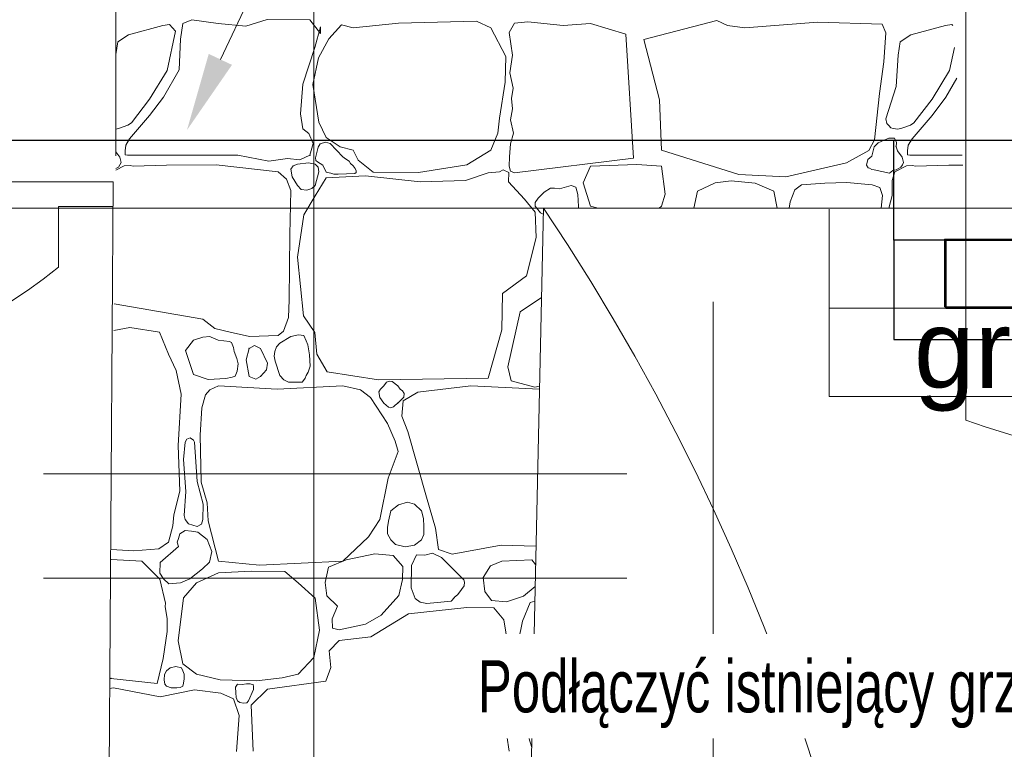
# Model space of a CAD drawing. Header units: millimetres. Extents: x -573548 to 674770, y -210017 to -47794.
# Tile 99 of 234: x 94233 to 96121, y -94996 to -93597. Entities that reach past the tile are written whole.
import ezdxf
from ezdxf import colors
from ezdxf.entities.mleader import LeaderData, LeaderLine
from ezdxf.enums import TextEntityAlignment as Align
from ezdxf.lldxf.tags import DXFTag
from ezdxf.math import Vec2, Vec3

# ---------------------------------------------------------------- set-up
doc = ezdxf.new("R2010")
doc.units = ezdxf.units.MM
doc.layers.add('__S_WM_OPIS', color=151, linetype='Continuous')
for name, color, linetype, lineweight in [('_PG_URZADZENIA ELEKTR', 230, 'Continuous', 35), ('A.02 RZUT PIWNICY_is$0$_HATCH_Nr_pióra__18', 8, 'Continuous', 9), ('A.02 RZUT PIWNICY_is$0$A-WYSOKOSCI_Nr_pióra__7', 8, 'Continuous', 9), ('A.02 RZUT PIWNICY_is$0$detalokna_Nr_pióra__2', 8, 'Continuous', 9), ('A.02 RZUT PIWNICY_is$0$DIM MALY_Nr_pióra__243', 8, 'Continuous', 9), ('A.02 RZUT PIWNICY_is$0$DIM MALY_Nr_pióra__8', 8, 'Continuous', 9), ('A.02 RZUT PIWNICY_is$0$GRZEJNIK_Nr_pióra__1', 8, 'Continuous', 9), ('A.02 RZUT PIWNICY_is$0$opisy inne_Nr_pióra__1', 8, 'Continuous', 9), ('A.02 RZUT PIWNICY_is$0$podciagi_Nr_pióra__1', 8, 'Continuous', 9), ('A.02 RZUT PIWNICY_is$0$strop_Nr_pióra__1', 8, 'Continuous', 9), ('A.02 RZUT PIWNICY_is$0$Structural - Bearing_Nr_pióra__21', 8, 'Continuous', 9), ('A.02 RZUT PIWNICY_is$0$Structural - Grid', 8, 'Continuous', 9), ('A.02 RZUT PIWNICY_is$0$Structural - Grid_Nr_pióra__17', 8, 'Continuous', 9), ('GB - OPISY', 7, 'Continuous', 13), ('IS_Przyłącza_o.p._Powrót', 142, 'DASH', 18)]:
    doc.layers.add(name, color=color, linetype=linetype, lineweight=lineweight)
doc.layers.add('IS_Zasilanie', color=1, linetype='SOLID', lineweight=30, true_color=0xff0000)
doc.styles.add('A.02 RZUT PIWNICY_is$0$STYL_AUTOMATYCZNY_1', font='arial.ttf')
doc.styles.add('JOLA_S', font='romans.shx', dxfattribs={"width": 0.7, "oblique": 15})
doc.styles.add('WĄSKI 2', font='arial.ttf', dxfattribs={"width": 0.7})
tags = doc.linetypes.add('DASH', pattern=[15, 10, -5]).pattern_tags.tags
tags[6:7] = [DXFTag(74, 4), DXFTag(75, 0), DXFTag(340, '0'), DXFTag(46, 0.0), DXFTag(50, 0.0), DXFTag(44, 0.0), DXFTag(45, 0.0)]
tags[4:5] = [DXFTag(74, 4), DXFTag(75, 0), DXFTag(340, '0'), DXFTag(46, 0.0), DXFTag(50, 0.0), DXFTag(44, 0.0), DXFTag(45, 0.0)]
tags = doc.linetypes.add('SOLID', pattern=[10, 10, 0]).pattern_tags.tags
tags[6:7] = [DXFTag(74, 4), DXFTag(75, 0), DXFTag(340, '0'), DXFTag(46, 0.0), DXFTag(50, 0.0), DXFTag(44, 0.0), DXFTag(45, 0.0)]
tags[4:5] = [DXFTag(74, 4), DXFTag(75, 0), DXFTag(340, '0'), DXFTag(46, 0.0), DXFTag(50, 0.0), DXFTag(44, 0.0), DXFTag(45, 0.0)]

# ---------------------------------------------------------------- blocks, each defined once
blk = doc.blocks.new('*X48648')
at = {"layer": 'A.02 RZUT PIWNICY_is$0$_HATCH_Nr_pióra__18'}
for p, q in [((95077.8, -93608.2), (95011.7, -93626)), ((95090.2, -93606.5), (95077.8, -93608.2)), ((95101.9, -93618.9), (95090.2, -93606.5)), ((95115.8, -93604.4), (95111.3, -93634.6)), ((95133.2, -93597.8), (95115.8, -93604.4)), ((95183.5, -93604.4), (95133.2, -93597.8)), ((95236.4, -93609.4), (95183.5, -93604.4)), ((95277.6, -93596.6), (95236.4, -93609.4)), ((95359.4, -93597.8), (95277.6, -93596.6)), ((95379.6, -93623.8), (95359.4, -93597.8)), ((95420, -93606.9), (95396.1, -93634.2)), ((95442.3, -93613.1), (95420, -93606.9)), ((95529.4, -93603.6), (95442.3, -93613.1)), ((95678.9, -93599.9), (95529.4, -93603.6)), ((95706.5, -93613.1), (95678.9, -93599.9)), ((95751.5, -93604), (95741.5, -93621.5)), ((95777.5, -93601.5), (95751.5, -93604)), ((95844.8, -93608.6), (95777.5, -93601.5)), ((95897.7, -93604.4), (95844.8, -93608.6)), ((95965.2, -93624.7), (95897.7, -93604.4)), ((96000, -93635.1), (96139.9, -93598.7)), ((96139.9, -93598.7), (96160.1, -93608.2)), ((96160.1, -93608.2), (96193.4, -93613.1)), ((96193.4, -93613.1), (96333.4, -93602)), ((96333.4, -93602), (96456.8, -93605.7)), ((96456.8, -93605.7), (96463.4, -93622.2)), ((96577.8, -93608.2), (96511.7, -93626)), ((96590.2, -93606.5), (96577.8, -93608.2)), ((96592.2, -93608.6), (96590.2, -93606.5)), ((95011.7, -93626), (94991.1, -93639.9)), ((95085.7, -93694.9), (95101.9, -93618.9)), ((95368.9, -93650.7), (95380, -93610.6)), ((95380, -93610.6), (95379.6, -93623.8)), ((95735, -93667.6), (95706.5, -93613.1)), ((95741.5, -93621.5), (95748.2, -93664.9)), ((95979.6, -93862.4), (95965.2, -93624.7)), ((96463.4, -93622.2), (96459.7, -93677.9)), ((96511.7, -93626), (96491.1, -93639.9)), ((94991.1, -93639.9), (94987.3, -93663.7)), ((95111.3, -93634.6), (95108.8, -93693.2)), ((95396.1, -93634.2), (95376.3, -93670.1)), ((96029.5, -93750.8), (96000, -93635.1)), ((96491.1, -93639.9), (96487, -93665.1)), ((95346.2, -93720.9), (95368.9, -93650.7)), ((95748.2, -93664.9), (95742.7, -93699.1)), ((96487, -93665.1), (96483.7, -93725)), ((96585.7, -93694.9), (96595.2, -93650.3)), ((95376.3, -93670.1), (95365.1, -93721.7)), ((95733.8, -93717.1), (95735, -93667.6)), ((96459.7, -93677.9), (96451.4, -93739)), ((95052.2, -93749.8), (95085.7, -93694.9)), ((95108.8, -93693.2), (95078.7, -93746)), ((95742.7, -93699.1), (95749.4, -93728.3)), ((96552.2, -93749.8), (96585.7, -93694.9)), ((95341.2, -93777.4), (95346.2, -93720.9)), ((95365.1, -93721.7), (95376.7, -93793.9)), ((95723, -93786.1), (95733.8, -93717.1)), ((96599.5, -93709.6), (96578.7, -93746)), ((95749.4, -93728.3), (95746.1, -93748.5)), ((96451.4, -93739), (96442, -93827.4)), ((96483.7, -93725), (96463.7, -93787.3)), ((95017.2, -93794.7), (95052.2, -93749.8)), ((95078.7, -93746), (95052.2, -93780.7)), ((95746.1, -93748.5), (95748, -93768.3)), ((96033.3, -93847.6), (96029.5, -93750.8)), ((96517.2, -93794.7), (96552.2, -93749.8)), ((96578.7, -93746), (96552.2, -93780.7)), ((95345.7, -93806.3), (95341.2, -93777.4)), ((95748, -93768.3), (95744.4, -93789.1)), ((95010.7, -93799.4), (95017.2, -93794.7)), ((95052.2, -93780.7), (95013.9, -93825.3)), ((95376.7, -93793.9), (95390.7, -93822.8)), ((95719.7, -93815), (95723, -93786.1)), ((95744.4, -93789.1), (95750, -93814.4)), ((96463.7, -93787.3), (96465.9, -93796.2)), ((96465.9, -93796.2), (96469.3, -93799.7)), ((96510.7, -93799.4), (96517.2, -93794.7)), ((96552.2, -93780.7), (96513.9, -93825.3)), ((94987.3, -93807.2), (94994.5, -93805.1)), ((94994.5, -93805.1), (95010.7, -93799.4)), ((95357.3, -93815.4), (95345.7, -93806.3)), ((95366, -93834.4), (95357.3, -93815.4)), ((95706.5, -93847.2), (95719.7, -93815)), ((95750, -93814.4), (95744.2, -93835.1)), ((96469.3, -93799.7), (96473, -93804.7)), ((96473, -93804.7), (96477.7, -93805.6)), ((96477.7, -93805.6), (96486.9, -93807.3)), ((96486.9, -93807.3), (96494.5, -93805.1)), ((96494.5, -93805.1), (96510.7, -93799.4)), ((95013.9, -93825.3), (95006.4, -93837.8)), ((95359.4, -93857.1), (95366, -93834.4)), ((95389.4, -93831.7), (95379.3, -93835.2)), ((95398.1, -93834.3), (95389.4, -93831.7)), ((95390.7, -93822.8), (95417.6, -93840.6)), ((95422.4, -93859.9), (95398.1, -93834.3)), ((95744.2, -93835.1), (95742.4, -93860.3)), ((96442, -93827.4), (96430.8, -93848)), ((96448.9, -93833.3), (96441.1, -93840.6)), ((96460.7, -93828), (96448.9, -93833.3)), ((96469.4, -93824.3), (96460.7, -93828)), ((96480.4, -93824.5), (96469.4, -93824.3)), ((96483.9, -93832.6), (96480.4, -93824.5)), ((96483.3, -93840.6), (96483.9, -93832.6)), ((96513.9, -93825.3), (96506.4, -93837.8)), ((94994.9, -93860.4), (94987.3, -93850.2)), ((95005.5, -93848.3), (95005.4, -93856.4)), ((95006.4, -93837.8), (95005.5, -93848.3)), ((95375.6, -93841.4), (95370.4, -93862)), ((95379.3, -93835.2), (95375.6, -93841.4)), ((95417.6, -93840.6), (95442.3, -93847.2)), ((95442.3, -93847.2), (95451.8, -93866.6)), ((95660.3, -93875.7), (95706.5, -93847.2)), ((96181.6, -93894.2), (96033.3, -93847.6)), ((96430.8, -93848), (96388.3, -93871.5)), ((96441.1, -93840.6), (96437, -93858.6)), ((96486.2, -93848.8), (96483.3, -93840.6)), ((96494.9, -93860.4), (96486.2, -93848.8)), ((96505.5, -93848.3), (96505.4, -93856.4)), ((96506.4, -93837.8), (96505.5, -93848.3)), ((94997.4, -93870.7), (94994.9, -93860.4)), ((94995.4, -93875.5), (94997.4, -93870.7)), ((95005.4, -93856.4), (95009.7, -93857.1)), ((95009.7, -93857.1), (95221.1, -93856.7)), ((95221.1, -93856.7), (95280.9, -93868.2)), ((95280.9, -93868.2), (95316.4, -93863.3)), ((95316.4, -93863.3), (95340, -93865.7)), ((95356.8, -93871.8), (95335.8, -93874)), ((95340, -93865.7), (95359.4, -93857.1)), ((95369.3, -93874), (95356.8, -93871.8)), ((95370.4, -93862), (95370.7, -93867.1)), ((95370.7, -93867.1), (95373.9, -93869.9)), ((95373.9, -93869.9), (95384, -93876.1)), ((95427.5, -93863.7), (95422.4, -93859.9)), ((95434.7, -93868.3), (95427.5, -93863.7)), ((95437.2, -93872.9), (95434.7, -93868.3)), ((95442.4, -93877.3), (95437.2, -93872.9)), ((95451.8, -93866.6), (95481.1, -93889.3)), ((95742.4, -93860.3), (95741.5, -93878)), ((95751.5, -93890.9), (95979.6, -93862.4)), ((96388.3, -93871.5), (96272, -93898.6)), ((96429.1, -93865), (96426.8, -93876.1)), ((96437, -93858.6), (96429.1, -93865)), ((96497.4, -93870.7), (96494.9, -93860.4)), ((96495.4, -93875.5), (96497.4, -93870.7)), ((96505.4, -93856.4), (96509.7, -93857.1)), ((96509.7, -93857.1), (96610, -93856.9)), ((95003.5, -93877.4), (94987.3, -93885.6)), ((94987.3, -93882.6), (94992.5, -93879.8)), ((94992.5, -93879.8), (94995.4, -93875.5)), ((95015, -93876.8), (95003.5, -93877.4)), ((95020.5, -93877.7), (95015, -93876.8)), ((95084.4, -93876.1), (95020.5, -93877.7)), ((95179.8, -93875.7), (95084.4, -93876.1)), ((95298.7, -93888.9), (95179.8, -93875.7)), ((95314.6, -93902.9), (95298.7, -93888.9)), ((95327.3, -93877.4), (95322.7, -93884)), ((95322.7, -93884), (95325.6, -93898.2)), ((95335.8, -93874), (95327.3, -93877.4)), ((95375.3, -93879.6), (95369.3, -93874)), ((95369.3, -93915.3), (95376.8, -93888.7)), ((95376.8, -93888.7), (95375.3, -93879.6)), ((95384, -93876.1), (95390.5, -93889.4)), ((95390.5, -93889.4), (95399.8, -93891.4)), ((95399.8, -93891.4), (95405.4, -93893.6)), ((95446.1, -93882.6), (95442.4, -93877.3)), ((95445.9, -93892.2), (95448.3, -93890.3)), ((95448.2, -93887), (95446.1, -93882.6)), ((95448.3, -93890.3), (95448.2, -93887)), ((95481.1, -93889.3), (95567.8, -93890.1)), ((95567.8, -93890.1), (95660.3, -93875.7)), ((95701.2, -93890.5), (95657.8, -93905.4)), ((95722.9, -93889.1), (95701.2, -93890.5)), ((95730.3, -93885.3), (95722.9, -93889.1)), ((95740.9, -93889.8), (95730.3, -93885.3)), ((95740.4, -93908.3), (95740.9, -93889.8)), ((95741.5, -93878), (95744.4, -93887.3)), ((95744.4, -93887.3), (95751.5, -93890.9)), ((95897.7, -93878), (95883.3, -93909.6)), ((95986.6, -93874.6), (95897.7, -93878)), ((96033.9, -93878), (95986.6, -93874.6)), ((96040.6, -93931.7), (96033.9, -93878)), ((96426.8, -93876.1), (96430, -93881.3)), ((96430, -93881.3), (96432.2, -93882)), ((96432.2, -93882), (96436.7, -93884.3)), ((96436.7, -93884.3), (96441.1, -93884.7)), ((96441.1, -93884.7), (96470.8, -93891.3)), ((96470.8, -93891.3), (96477.4, -93886.5)), ((96480.8, -93888.9), (96476.1, -93905.4)), ((96477.4, -93886.5), (96483.3, -93884.7)), ((96503.5, -93877.4), (96480.8, -93888.9)), ((96483.3, -93884.7), (96492.5, -93879.8)), ((96492.5, -93879.8), (96495.4, -93875.5)), ((96515, -93876.8), (96503.5, -93877.4)), ((96520.5, -93877.7), (96515, -93876.8)), ((96584.4, -93876.1), (96520.5, -93877.7)), ((96611.4, -93876), (96584.4, -93876.1)), ((95323.1, -93924.6), (95314.6, -93902.9)), ((95325.6, -93898.2), (95335.8, -93915.3)), ((95390.7, -93900.4), (95369.3, -93934.7)), ((95465.9, -93896.3), (95390.7, -93900.4)), ((95405.4, -93893.6), (95413.6, -93893.1)), ((95413.6, -93893.1), (95445.9, -93892.2)), ((95570.7, -93908.3), (95465.9, -93896.3)), ((95657.8, -93905.4), (95570.7, -93908.3)), ((95770.9, -93940.9), (95740.4, -93908.3)), ((95883.3, -93909.6), (95897.7, -93954.7)), ((96136.7, -93909.7), (96102.8, -93925.6)), ((96167.1, -93906.2), (96136.7, -93909.7)), ((96213.4, -93910.7), (96167.1, -93906.2)), ((96272, -93898.6), (96181.6, -93894.2)), ((96389, -93909.3), (96346.8, -93910.7)), ((96437.7, -93913.7), (96389, -93909.3)), ((96476.1, -93905.4), (96475.6, -93934)), ((95320.9, -94008.7), (95323.1, -93924.6)), ((95335.8, -93915.3), (95342.6, -93923)), ((95342.6, -93923), (95353.4, -93924.1)), ((95353.4, -93924.1), (95363.5, -93920.9)), ((95363.5, -93920.9), (95369.3, -93915.3)), ((95808.5, -93928), (95797.3, -93939.2)), ((95820.6, -93920.3), (95808.5, -93928)), ((95828.4, -93920.2), (95820.6, -93920.3)), ((95837.8, -93921.1), (95828.4, -93920.2)), ((95860.2, -93915.3), (95837.8, -93921.1)), ((95869.5, -93918.4), (95860.2, -93915.3)), ((95873.2, -93932.3), (95869.5, -93918.4)), ((96102.8, -93925.6), (96095.8, -93958.2)), ((96249, -93925.6), (96213.4, -93910.7)), ((96255.4, -93958.2), (96249, -93925.6)), ((96289.5, -93923.5), (96280.3, -93946.2)), ((96301.9, -93913.7), (96289.5, -93923.5)), ((96346.8, -93910.7), (96301.9, -93913.7)), ((96452.2, -93919.1), (96437.7, -93913.7)), ((96457.4, -93934.5), (96452.2, -93919.1)), ((95369.3, -93934.7), (95347.8, -93971)), ((95791.6, -93966.1), (95770.9, -93940.9)), ((95797.3, -93939.2), (95791.5, -93947.8)), ((95791.5, -93947.8), (95791.6, -93954.7)), ((95874.7, -93955), (95873.2, -93932.3)), ((96033.9, -93954.7), (96040.6, -93931.7)), ((96280.3, -93946.2), (96278.2, -93958.2)), ((96454.7, -93958.2), (96457.4, -93934.5)), ((96475.6, -93934), (96469.4, -93958.2)), ((95791.6, -93954.7), (95801.4, -93967.4)), ((95793.2, -94014.4), (95791.6, -93966.1)), ((95874.5, -93958.2), (95874.7, -93955)), ((95897.7, -93954.7), (95912.4, -93958.2)), ((96029.2, -93958.2), (96033.9, -93954.7)), ((95347.8, -93971), (95335.8, -94052.3)), ((95801.4, -93967.4), (95807, -93970.2)), ((95319.6, -94134.3), (95320.9, -94008.7)), ((95774.6, -94088.2), (95793.2, -94014.4)), ((95335.8, -94052.3), (95347.4, -94165)), ((95728.8, -94122.1), (95774.6, -94088.2)), ((95318.8, -94167.9), (95319.6, -94134.3)), ((95727.2, -94191.9), (95728.8, -94122.1)), ((95803.4, -94129.9), (95762.7, -94157.2)), ((94984.4, -94142.1), (95154.2, -94171)), ((95154.2, -94171), (95177.1, -94189.2)), ((95308.8, -94194.1), (95318.8, -94167.9)), ((95347.4, -94165), (95368.9, -94196.8)), ((95762.7, -94157.2), (95739.1, -94262.4)), ((95014.3, -94187.3), (94983.8, -94193)), ((95071.2, -94196.4), (95014.3, -94187.3)), ((95177.1, -94189.2), (95206.8, -94196.1)), ((95701.2, -94284.3), (95727.2, -94191.9)), ((95088.2, -94238.5), (95071.2, -94196.4)), ((95136.5, -94211.7), (95121.2, -94231.1)), ((95154.1, -94205.6), (95136.5, -94211.7)), ((95167.4, -94204.7), (95154.1, -94205.6)), ((95170.3, -94206), (95167.4, -94204.7)), ((95183.5, -94211.7), (95170.3, -94206)), ((95205.1, -94214.2), (95183.5, -94211.7)), ((95206.8, -94196.1), (95243.5, -94204.4)), ((95243.5, -94204.4), (95298.7, -94202.6)), ((95298.7, -94202.6), (95308.8, -94194.1)), ((95323.2, -94204.6), (95302, -94217)), ((95337.8, -94201.3), (95323.2, -94204.6)), ((95348.1, -94202.8), (95337.8, -94201.3)), ((95352.3, -94212.9), (95348.1, -94202.8)), ((95368.9, -94196.8), (95373, -94238.5)), ((95121.2, -94231.1), (95136.5, -94277.3)), ((95209.1, -94216.2), (95205.1, -94214.2)), ((95213, -94225.3), (95209.1, -94216.2)), ((95214.5, -94233.1), (95213, -94225.3)), ((95243, -94227.4), (95237.6, -94249.2)), ((95253.1, -94222), (95243, -94227.4)), ((95264.8, -94227.4), (95253.1, -94222)), ((95278, -94255.4), (95264.8, -94227.4)), ((95295.2, -94224.1), (95292.6, -94233.1)), ((95302, -94217), (95295.2, -94224.1)), ((95355.3, -94220.6), (95352.3, -94212.9)), ((95358.8, -94239.5), (95355.3, -94220.6)), ((95103.4, -94269.5), (95088.2, -94238.5)), ((95219.7, -94246.6), (95214.5, -94233.1)), ((95222.3, -94256.7), (95219.7, -94246.6)), ((95237.6, -94249.2), (95243, -94281)), ((95292.6, -94233.1), (95291.3, -94241.9)), ((95291.3, -94241.9), (95292.9, -94251.7)), ((95359.8, -94261.6), (95358.8, -94239.5)), ((95373, -94238.5), (95392.4, -94272.4)), ((95220.1, -94270.7), (95222.3, -94256.7)), ((95264.8, -94281), (95276, -94268.6)), ((95276, -94268.6), (95278, -94255.4)), ((95292.9, -94251.7), (95302, -94279)), ((95356, -94272.6), (95359.8, -94261.6)), ((95739.1, -94262.4), (95745.3, -94289.3)), ((95112.9, -94314.9), (95103.4, -94269.5)), ((95136.5, -94277.3), (95164.5, -94286.8)), ((95164.5, -94286.8), (95198.4, -94284.7)), ((95198.4, -94284.7), (95210.3, -94282.6)), ((95210.3, -94282.6), (95216.1, -94280.4)), ((95216.1, -94280.4), (95217.8, -94277.3)), ((95217.8, -94277.3), (95220.1, -94270.7)), ((95243, -94281), (95256, -94286.5)), ((95256, -94286.5), (95264.8, -94281)), ((95302, -94279), (95309.7, -94287.3)), ((95309.7, -94287.3), (95318.4, -94292)), ((95347.3, -94288.5), (95350.3, -94284.5)), ((95350.3, -94284.5), (95352.3, -94279)), ((95352.3, -94279), (95356, -94272.6)), ((95392.4, -94272.4), (95491, -94287.6)), ((95491, -94287.6), (95701.2, -94284.3)), ((95167.8, -94306.6), (95159.2, -94316.5)), ((95184.3, -94299.2), (95167.8, -94306.6)), ((95296.6, -94305.4), (95184.3, -94299.2)), ((95422.4, -94299.2), (95296.6, -94305.4)), ((95318.4, -94292), (95330.8, -94292.1)), ((95330.8, -94292.1), (95344.5, -94291.8)), ((95344.5, -94291.8), (95347.3, -94288.5)), ((95456.8, -94306.6), (95422.4, -94299.2)), ((95475.8, -94321.5), (95456.8, -94306.6)), ((95495, -94305.3), (95491.5, -94310.7)), ((95501, -94299.2), (95495, -94305.3)), ((95506.5, -94292.1), (95501, -94299.2)), ((95511.8, -94289.9), (95506.5, -94292.1)), ((95517.1, -94290.9), (95511.8, -94289.9)), ((95527.8, -94299.2), (95517.1, -94290.9)), ((95532.4, -94305.7), (95527.8, -94299.2)), ((95537.3, -94308.3), (95532.4, -94305.7)), ((95668.1, -94299.2), (95566.2, -94311.2)), ((95799.4, -94305.7), (95668.1, -94299.2)), ((95745.3, -94289.3), (95790.7, -94301.7)), ((95790.7, -94301.7), (95799.5, -94299.9)), ((95106.7, -94413.5), (95112.9, -94314.9)), ((95159.2, -94316.5), (95152.1, -94341.3)), ((95508.4, -94371.4), (95475.8, -94321.5)), ((95491.5, -94310.7), (95493.3, -94321.1)), ((95493.3, -94321.1), (95501, -94332.2)), ((95527.8, -94332.2), (95539.6, -94320.7)), ((95540.4, -94313.6), (95537.3, -94308.3)), ((95566.2, -94311.2), (95538.5, -94327.7)), ((95539.6, -94320.7), (95540.4, -94313.6)), ((95152.1, -94341.3), (95149.3, -94393.3)), ((95501, -94332.2), (95510.3, -94339.6)), ((95510.3, -94339.6), (95515, -94341)), ((95515, -94341), (95519.9, -94339.5)), ((95519.9, -94339.5), (95523.3, -94336)), ((95523.3, -94336), (95527.8, -94332.2)), ((95538.5, -94327.7), (95535.6, -94357)), ((95535.6, -94357), (95547.4, -94386.3)), ((95522.8, -94405.3), (95508.4, -94371.4)), ((95123.5, -94401.1), (95120.4, -94407)), ((95130.1, -94398.7), (95123.5, -94401.1)), ((95136.4, -94402.9), (95130.1, -94398.7)), ((95149.3, -94393.3), (95151.3, -94483.7)), ((95547.4, -94386.3), (95583.1, -94512.6)), ((95110, -94501), (95106.7, -94413.5)), ((95120.4, -94407), (95117.3, -94440.5)), ((95138.1, -94407), (95136.4, -94402.9)), ((95143.4, -94482.6), (95138.1, -94407)), ((95528.6, -94425.1), (95522.8, -94405.3)), ((95509.6, -94475.9), (95528.6, -94425.1)), ((95117.3, -94440.5), (95121.9, -94501.4)), ((95493.9, -94555.1), (95509.6, -94475.9)), ((95154.7, -94526.1), (95143.4, -94482.6)), ((95151.3, -94483.7), (95162.5, -94523.3)), ((95098.9, -94546), (95110, -94501)), ((95121.9, -94501.4), (95118.3, -94547.4)), ((95583.1, -94512.6), (95600.4, -94572)), ((95154.5, -94555.1), (95154.7, -94526.1)), ((95162.5, -94523.3), (95164.5, -94557.6)), ((95529.4, -94526.8), (95514.8, -94538.7)), ((95546.4, -94521.9), (95529.4, -94526.8)), ((95560.2, -94526), (95546.4, -94521.9)), ((95573.5, -94538.7), (95560.2, -94526)), ((95096.8, -94567.5), (95098.9, -94546)), ((95118.3, -94547.4), (95120.4, -94555.1)), ((95514.8, -94538.7), (95510.1, -94558.2)), ((95577.3, -94553), (95573.5, -94538.7)), ((95088.2, -94598.5), (95096.8, -94567.5)), ((95120.4, -94555.1), (95126.5, -94563.7)), ((95126.5, -94563.7), (95143.1, -94568.8)), ((95143.1, -94568.8), (95151.6, -94564.4)), ((95151.6, -94564.4), (95154.5, -94555.1)), ((95164.5, -94557.6), (95184.3, -94634.8)), ((95471.6, -94588.6), (95493.9, -94555.1)), ((95508.2, -94570.3), (95508, -94582.7)), ((95510.1, -94558.2), (95508.2, -94570.3)), ((95577.8, -94568.7), (95577.3, -94553)), ((95577.9, -94583.7), (95577.8, -94568.7)), ((95110.3, -94582.9), (95107.3, -94591.9)), ((95120.4, -94576.3), (95110.3, -94582.9)), ((95132.7, -94577.8), (95120.4, -94576.3)), ((95144.4, -94579.7), (95132.7, -94577.8)), ((95162.8, -94593.5), (95144.4, -94579.7)), ((95422.4, -94634.8), (95471.6, -94588.6)), ((95508, -94582.7), (95514.8, -94593.9)), ((95573.5, -94593.9), (95577.9, -94583.7)), ((95600.4, -94572), (95606.2, -94612.9)), ((95070, -94611.3), (95088.2, -94598.5)), ((95107.3, -94607.2), (95072.7, -94637.9)), ((95107.3, -94591.9), (95105, -94598.9)), ((95105, -94598.9), (95107.3, -94607.2)), ((95171.7, -94616.8), (95162.8, -94593.5)), ((95514.8, -94593.9), (95523.5, -94603.3)), ((95523.5, -94603.3), (95542.1, -94607.9)), ((95542.1, -94607.9), (95559.8, -94604.5)), ((95559.8, -94604.5), (95573.5, -94593.9)), ((95632.2, -94621.6), (95726.3, -94604.2)), ((95726.3, -94604.2), (95792.6, -94606.6)), ((94978.6, -94612.4), (95022.1, -94615)), ((95022.1, -94615), (95070, -94611.3)), ((95167, -94637), (95171.7, -94616.8)), ((95484, -94621.2), (95429.1, -94632.7)), ((95519.1, -94624.1), (95484, -94621.2)), ((95537.7, -94645.5), (95519.1, -94624.1)), ((95563.7, -94622.8), (95554.4, -94643.5)), ((95579.9, -94623.4), (95563.7, -94622.8)), ((95594.3, -94619.7), (95579.9, -94623.4)), ((95611.6, -94628.2), (95594.3, -94619.7)), ((95606.2, -94612.9), (95632.2, -94621.6)), ((94978.4, -94632.1), (95037, -94634.8)), ((95037, -94634.8), (95071.9, -94669.8)), ((95072.7, -94637.9), (95071.7, -94658.2)), ((95153.7, -94650), (95167, -94637)), ((95184.3, -94634.8), (95263.2, -94643)), ((95263.2, -94643), (95422.4, -94634.8)), ((95394.9, -94646.4), (95388.6, -94676.2)), ((95429.1, -94632.7), (95394.9, -94646.4)), ((95537.3, -94670.3), (95537.7, -94645.5)), ((95554.4, -94643.5), (95553.8, -94686)), ((95654.5, -94671.1), (95611.6, -94628.2)), ((95705.7, -94644.3), (95691.9, -94666.6)), ((95727.2, -94635.2), (95705.7, -94644.3)), ((95785, -94632.7), (95727.2, -94635.2)), ((95791.8, -94641.6), (95785, -94632.7)), ((95071.7, -94658.2), (95078.8, -94669.2)), ((95129.3, -94668.8), (95153.7, -94650)), ((95184.3, -94657.5), (95142.2, -94676.9)), ((95247.1, -94654.2), (95184.3, -94657.5)), ((95311.5, -94654.6), (95247.1, -94654.2)), ((95337.1, -94676.9), (95311.5, -94654.6)), ((95071.9, -94669.8), (95082.6, -94715.5)), ((95078.8, -94669.2), (95088.8, -94678.7)), ((95088.8, -94678.7), (95111.7, -94676.9)), ((95111.7, -94676.9), (95129.3, -94668.8)), ((95142.2, -94676.9), (95117.1, -94705.4)), ((95369.3, -94705.8), (95337.1, -94676.9)), ((95388.6, -94676.2), (95392, -94701.3)), ((95530.1, -94701), (95537.3, -94670.3)), ((95650.3, -94689.5), (95655.1, -94682.5)), ((95656.1, -94675.5), (95654.5, -94671.1)), ((95655.1, -94682.5), (95656.1, -94675.5)), ((95691.9, -94666.6), (95694.6, -94693.4)), ((95768.9, -94702.1), (95791.5, -94683.9)), ((95392, -94701.3), (95412.6, -94721.5)), ((95496, -94738.8), (95530.1, -94701)), ((95553.8, -94686), (95561.3, -94706.8)), ((95636.4, -94705), (95643.4, -94698.7)), ((95643.4, -94698.7), (95650.3, -94689.5)), ((95694.6, -94693.4), (95707.8, -94710.3)), ((95736.2, -94713.2), (95768.9, -94702.1)), ((95082.6, -94715.5), (95081.8, -94721.8)), ((95081.8, -94721.8), (95085.8, -94745.3)), ((95117.1, -94705.4), (95107.1, -94787.5)), ((95377.9, -94767.3), (95369.3, -94705.8)), ((95412.6, -94721.5), (95402.3, -94745.8)), ((95561.3, -94706.8), (95570.9, -94713.8)), ((95570.9, -94713.8), (95583.9, -94716.1)), ((95583.9, -94716.1), (95630.2, -94711.7)), ((95630.2, -94711.7), (95636.5, -94704.7)), ((95707.8, -94710.3), (95736.2, -94713.2)), ((95782, -94714.3), (95766.9, -94750.2)), ((95790.9, -94711.7), (95782, -94714.3)), ((95466.3, -94755.7), (95496, -94738.8)), ((95548.4, -94736.3), (95476.2, -94780.1)), ((95660.7, -94724), (95548.4, -94736.3)), ((95712.3, -94724.8), (95660.7, -94724)), ((95731.3, -94747.8), (95712.3, -94724.8)), ((95085.8, -94745.3), (95086.1, -94770)), ((95402.3, -94745.8), (95402.7, -94763.2)), ((95415.9, -94766.9), (95466.3, -94755.7)), ((95747.4, -94846.1), (95731.3, -94747.8)), ((95766.9, -94750.2), (95759.4, -94787.8)), ((95086.1, -94770), (95078.5, -94821.5)), ((95366.8, -94819.7), (95377.9, -94767.3)), ((95402.7, -94763.2), (95415.9, -94766.9)), ((95107.1, -94787.5), (95115.8, -94831.7)), ((95415.9, -94787.1), (95396.5, -94806.9)), ((95476.2, -94780.1), (95415.9, -94787.1)), ((95759.4, -94787.8), (95765.9, -94845.9)), ((95396.5, -94806.9), (95399.4, -94839.1)), ((95078.5, -94821.5), (95066.5, -94869.8)), ((95115.8, -94831.7), (95142.2, -94851.9)), ((95337.1, -94851.9), (95366.8, -94819.7)), ((95081, -94852.2), (95080.2, -94862.7)), ((95084.9, -94845.3), (95081, -94852.2)), ((95091.4, -94839.3), (95084.9, -94845.3)), ((95102.5, -94836.8), (95091.4, -94839.3)), ((95113.6, -94839.4), (95102.5, -94836.8)), ((95115.8, -94845.3), (95113.6, -94839.4)), ((95118.4, -94851.7), (95115.8, -94845.3)), ((95118.7, -94860.5), (95118.4, -94851.7)), ((95142.2, -94851.9), (95187.2, -94862.7)), ((95306.1, -94858.9), (95337.1, -94851.9)), ((95399.4, -94839.1), (95389.9, -94865.1)), ((95732.9, -94940.3), (95747.4, -94846.1)), ((95765.9, -94845.9), (95764.3, -94926.6)), ((94978.2, -94859.7), (94975.6, -94859.9)), ((95066.5, -94869.8), (94978.2, -94859.7)), ((95080.2, -94862.7), (95081.7, -94870.9)), ((95081.7, -94870.9), (95084.9, -94874.6)), ((95115.8, -94874.6), (95117.4, -94869.1)), ((95117.4, -94869.1), (95118.7, -94860.5)), ((95187.2, -94862.7), (95257, -94864.7)), ((95220.8, -94870.9), (95216.9, -94876.7)), ((95229.7, -94871.6), (95220.8, -94870.9)), ((95238.1, -94869.9), (95229.7, -94871.6)), ((95245, -94870.1), (95238.1, -94869.9)), ((95247.1, -94870.9), (95245, -94870.1)), ((95250.5, -94871.4), (95247.1, -94870.9)), ((95251.5, -94875.5), (95250.5, -94871.4)), ((95257, -94864.7), (95306.1, -94858.9)), ((95389.9, -94865.1), (95278.5, -94880.4)), ((94975.5, -94879.2), (94983.3, -94877.9)), ((94983.3, -94877.9), (95072.5, -94895.3)), ((95072.5, -94895.3), (95138.1, -94881.6)), ((95084.9, -94874.6), (95093.7, -94877.6)), ((95093.7, -94877.6), (95104.2, -94877.8)), ((95104.2, -94877.8), (95111, -94877.1)), ((95111, -94877.1), (95115.8, -94874.6)), ((95138.1, -94881.6), (95188.9, -94887.8)), ((95188.9, -94887.8), (95213.2, -94899)), ((95216.9, -94876.7), (95217.4, -94887.7)), ((95217.4, -94887.7), (95218.2, -94896.5)), ((95242, -94902.7), (95251.7, -94881.2)), ((95278.5, -94880.4), (95247.1, -94911)), ((95251.7, -94881.2), (95251.5, -94875.5)), ((95213.2, -94899), (95224, -94930.8)), ((95218.2, -94896.5), (95220.8, -94902.7)), ((95220.8, -94902.7), (95225.2, -94905.8)), ((95225.2, -94905.8), (95232.1, -94907.3)), ((95232.1, -94907.3), (95238.3, -94906.4)), ((95238.3, -94906.4), (95242, -94902.7)), ((95247.1, -94911), (95250.8, -94999.3)), ((95764.3, -94926.6), (95784.9, -94992)), ((95224, -94930.8), (95218.6, -95000.1)), ((95741.6, -94999.3), (95732.9, -94940.3))]:
    blk.add_line(p, q, dxfattribs=at)
for p in [(96483.3, -93840.6), (95359.4, -93857.1), (95243, -94227.4), (95264.8, -94281), (95527.8, -94332.2), (94978.2, -94859.7)]:
    blk.add_point(p, dxfattribs=at)
blk = doc.blocks.new('A.02 RZUT PIWNICY_is$0$Wypełnienie_27_1')
at = {"layer": 'A.02 RZUT PIWNICY_is$0$_HATCH_Nr_pióra__18'}
blk.add_blockref('*X48648', (0, 0), dxfattribs=at)
blk = doc.blocks.new('A.02 RZUT PIWNICY_is$0$Standardowy znacznik osi')
at = {"layer": 'A.02 RZUT PIWNICY_is$0$Structural - Grid_Nr_pióra__17'}
blk.add_line((1000, 0), (17855.4, 0), dxfattribs=at)
at = {"layer": 'A.02 RZUT PIWNICY_is$0$Structural - Grid_Nr_pióra__17', "style": 'A.02 RZUT PIWNICY_is$0$STYL_AUTOMATYCZNY_1'}
for tag, p in [('AC_MarkerText_1_0', (5, -80)), ('AC_MarkerText_1_1', (19360.4, -80))]:
    blk.add_attdef(tag, text='', height=350, rotation=270, dxfattribs=at).set_placement(p, align=Align.TOP_CENTER)
blk = doc.blocks.new('A.02 RZUT PIWNICY_is')
at = {"layer": 'A.02 RZUT PIWNICY_is$0$detalokna_Nr_pióra__2'}
blk.add_line((96617.3, -93958.2), (97827.3, -93958.2), dxfattribs=at)
at = {"layer": 'A.02 RZUT PIWNICY_is$0$DIM MALY_Nr_pióra__243'}
blk.add_line((96132.7, -94138.2), (96132.7, -95750.6), dxfattribs=at)
at = {"layer": 'A.02 RZUT PIWNICY_is$0$DIM MALY_Nr_pióra__8'}
for p, q in [((94848.5, -94467.8), (95966.9, -94467.6)), ((94848.5, -94667.8), (95966.9, -94667.6))]:
    blk.add_line(p, q, dxfattribs=at)
at = {"layer": 'A.02 RZUT PIWNICY_is$0$GRZEJNIK_Nr_pióra__1'}
blk.add_lwpolyline([(96576, -94147.8), (97876, -94147.8), (97876, -94017.8), (96576, -94017.8)], close=True, dxfattribs=at)
at = {"layer": 'A.02 RZUT PIWNICY_is$0$opisy inne_Nr_pióra__1'}
blk.add_line((94987.3, -93857.9), (94987.3, -91651.1), dxfattribs=at)
at = {"layer": 'A.02 RZUT PIWNICY_is$0$podciagi_Nr_pióra__1'}
blk.add_line((96617.3, -93958.2), (96617.3, -94364.5), dxfattribs=at)
blk.add_arc((97222.3, -92681.2), 1788.8, 250.2313, 289.7687, dxfattribs=at)
at = {"layer": 'A.02 RZUT PIWNICY_is$0$strop_Nr_pióra__1'}
blk.add_lwpolyline([(94982, -93955.5), (94877.3, -93955.5), (94877.3, -94071.7, -0.360805), (93822.4, -94071.7), (93822.4, -93955.5), (93622.4, -93955.5), (93622.4, -94071.7, -0.346458), (92522.4, -94071.7), (92522.4, -93955.5), (92322.4, -93955.5), (92322.4, -94071.7, -0.449074), (91472.4, -94071.7), (91472.4, -93955.5), (91272.4, -93955.5), (91272.4, -94071.7, -0.46484), (90452.1, -94072.2), (90451.9, -93955), (90322.6, -93955.6)], format="xyb", dxfattribs=at)
for centre, radius, start, end in [((97222.3, -92940.8), 788.4, 219.8775, 320.1225), ((92275.6, -96331), 4254.7, 323.7603, 33.8957)]:
    blk.add_arc(centre, radius, start, end, dxfattribs=at)
at = {"layer": 'A.02 RZUT PIWNICY_is$0$Structural - Bearing_Nr_pióra__21'}
for p, q in [((96617.3, -93958.2), (96617.3, -93160.9)), ((94982.4, -93907.8), (94682.4, -93907.8)), ((94952.3, -98158.1), (94982.4, -93907.8)), ((95771.5, -95608.2), (95807.3, -93958.2)), ((96617.3, -93958.2), (95807.3, -93958.2))]:
    blk.add_line(p, q, dxfattribs=at)
at = {"layer": 'A.02 RZUT PIWNICY_is$0$_HATCH_Nr_pióra__18'}
blk.add_blockref('A.02 RZUT PIWNICY_is$0$Wypełnienie_27_1', (0, 0), dxfattribs=at)
at = {"layer": 'A.02 RZUT PIWNICY_is$0$Structural - Grid', "zscale": 1000, "rotation": 90}
blk.add_blockref('A.02 RZUT PIWNICY_is$0$Standardowy znacznik osi', (95367.3, -108395.1), dxfattribs=at)
at = {"layer": 'A.02 RZUT PIWNICY_is$0$A-WYSOKOSCI_Nr_pióra__7', "insert": (97256.9, -94250.7), "char_height": 150, "attachment_point": 5, "style": 'A.02 RZUT PIWNICY_is$0$STYL_AUTOMATYCZNY_1'}
blk.add_mtext('\\A1;{\\pqc;\\fArial|b0|i0|c238|p0;\\W1.000000;grzejnik płytowy}', dxfattribs=at)

msp = doc.modelspace()

# ---------------------------------------------------------------- linework, layer by layer
at = {"layer": '_PG_URZADZENIA ELEKTR'}
msp.add_lwpolyline([(96008.6, -94019.9), (97305.8, -94019.9), (97305.8, -94149.9), (96008.6, -94149.9)], close=True, dxfattribs=at)
at = {"layer": 'IS_Przyłącza_o.p._Powrót', "ltscale": 30}
msp.add_lwpolyline([(87915, -93958.2), (97956.9, -93958.2)], dxfattribs=at)
at = {"layer": 'IS_Zasilanie', "ltscale": 10}
for points in [[(87790, -93828.2), (98020.5, -93828.2)], [(96008.6, -94019.9), (95908.6, -94019.9), (95908.6, -93830.3)]]:
    msp.add_lwpolyline(points, dxfattribs=at)

# ---------------------------------------------------------------- block references
at = {"ltscale": 10}
msp.add_blockref('A.02 RZUT PIWNICY_is', (-570.2, 0), dxfattribs=at)

# ---------------------------------------------------------------- leaders
at = {"layer": 'GB - OPISY'}
ml = msp.add_multileader_mtext('Standard', dxfattribs=at)
ml.set_content('dn 20x2,8\\P3811 W', color=256, style='JOLA_S')
ml.set_leader_properties(color=256, linetype='ByLayer', lineweight=-1)
ml.build(insert=Vec2(0, 0))
ml.multileader.update_dxf_attribs({"text_left_attachment_type": 6, "text_right_attachment_type": 6, "dogleg_length": 30, "arrow_head_size": 150})
ctx = ml.context
ctx.base_point, ctx.char_height, ctx.arrow_head_size, ctx.landing_gap_size, ctx.plane_origin, ctx.plane_x_axis = Vec3(94931.8, -93071.7), 200, 150, 30, Vec3(105952.8, -87054.7), Vec3(-1, 0)
ctx.left_attachment, ctx.right_attachment, ctx.text_align_type, ctx.attachment_type = 6, 6, 2, 2
notes = []
notes.append((ctx, [(0, (1, 1, 0), (94901.8, -93071.7), (1, 0), 30, [(0, [(94553.6, -93808.9)], 256, [])])]))
ctx.mtext.insert, ctx.mtext.alignment, ctx.mtext.flow_direction = Vec3(96053.4, -92831.7), 3, 5
for ctx, leaders in notes:
    for number, flags, end, landing, length, lines in leaders:
        leader = LeaderData()
        leader.index, (leader.has_last_leader_line, leader.has_dogleg_vector, leader.attachment_direction) = number, flags
        leader.last_leader_point, leader.dogleg_vector, leader.dogleg_length = Vec3(end), Vec3(landing), length
        for number, points, colour, breaks in lines:
            line = LeaderLine()
            line.index, line.vertices, line.color, line.breaks = number, Vec3.list(points), colors.encode_raw_color(colour), breaks
            leader.lines.append(line)
        ctx.leaders.append(leader)

# ---------------------------------------------------------------- next in the draw order: leaders
at = {"layer": '__S_WM_OPIS'}
ml = msp.add_multileader_mtext('Standard', dxfattribs=at)
ml.set_content('Podłączyć istniejący grzejnik', color=256, style='WĄSKI 2')
ml.set_leader_properties()
ml.build(insert=Vec2(0, 0))
ml.multileader.update_dxf_attribs({"has_text_frame": 1, "dogleg_length": 100, "arrow_head_size": 150})
ctx = ml.context
ctx.base_point, ctx.char_height, ctx.arrow_head_size, ctx.landing_gap_size, ctx.plane_origin = Vec3(94570.8, -94889.6), 100, 150, 100, Vec3(90919.7, -95175.4)
ctx.text_align_type = 2
notes = []
notes.append((ctx, [(0, (1, 1, 0), (96530.3, -94889.6), (-1, 0), 80, [(0, [(96973.6, -94147.8)], 0, [])])]))
ctx.mtext.insert, ctx.mtext.alignment, ctx.mtext.flow_direction = Vec3(96350.3, -94824.9), 3, 5
ctx.mtext.has_bg_fill, ctx.mtext.bg_color, ctx.mtext.bg_scale_factor, ctx.mtext.bg_transparency, ctx.mtext.use_window_bg_color = 1, -1027028792, 1.5, 0, 1
for ctx, leaders in notes:
    for number, flags, end, landing, length, lines in leaders:
        leader = LeaderData()
        leader.index, (leader.has_last_leader_line, leader.has_dogleg_vector, leader.attachment_direction) = number, flags
        leader.last_leader_point, leader.dogleg_vector, leader.dogleg_length = Vec3(end), Vec3(landing), length
        for number, points, colour, breaks in lines:
            line = LeaderLine()
            line.index, line.vertices, line.color, line.breaks = number, Vec3.list(points), colors.encode_raw_color(colour), breaks
            leader.lines.append(line)
        ctx.leaders.append(leader)

# ---------------------------------------------------------------- next in the draw order: linework, layer by layer
at = {"layer": 'IS_Przyłącza_o.p._Powrót', "ltscale": 30}
for points in [[(96008.6, -94149.9), (95784.6, -94149.9), (95784.6, -93960.3)], [(95784.6, -94149.9), (95784.6, -94319.7), (98406.6, -94319.7), (98406.6, -94147.8)]]:
    msp.add_lwpolyline(points, dxfattribs=at)
at = {"layer": 'IS_Zasilanie', "ltscale": 10}
msp.add_lwpolyline([(95908.6, -94019.9), (95908.6, -94209.9), (98318.6, -94209.9), (98318.6, -94017.8), (98627.8, -94017.8)], dxfattribs=at)

doc.saveas('drawing.dxf')
